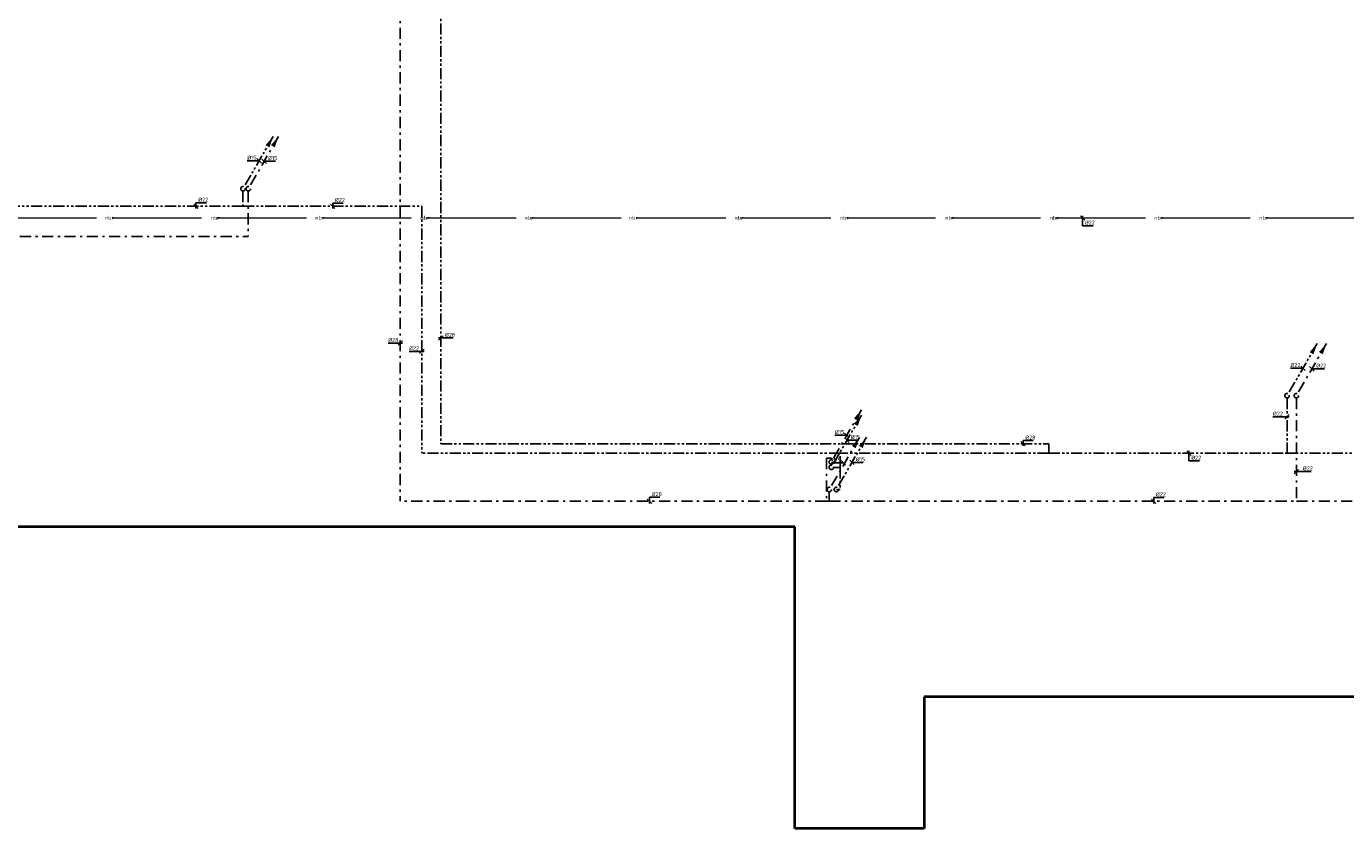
# Model space of a CAD drawing. Header units: millimetres. Extents: x -110 to 115249113, y -20 to 551969128.
# Tile 11 of 17: x 115187141 to 115216704, y 551905347 to 551923322. Entities that reach past the tile are written whole.
import ezdxf
from ezdxf.enums import TextEntityAlignment as Align

# ---------------------------------------------------------------- set-up
doc = ezdxf.new("R2010")
doc.units = ezdxf.units.MM
doc.header["$LTSCALE"] = 50
for name, pattern in [('2322109', [10, 5, -2, 1, -2]), ('2322109_a', [10, 5, -2, 1, -2]), ('2322110', [10, 5, -1, 1, -1, 1, -1]), ('2322110_a', [10, 5, -1, 1, -1, 1, -1]), ('2322120', [47, 40, -7])]:
    doc.linetypes.add(name, pattern=pattern)
doc.layers.get('0').update_dxf_attribs({"lineweight": 5})
doc.layers.add('BK Plattegrond Dak', color=253, linetype='Continuous', lineweight=40)
doc.layers.add('CAG RENVOOI STAMP', color=2, linetype='Continuous', lineweight=20)
for name, color, linetype in [('WL531---', 5, '2322109'), ('WL532---', 1, '2322110'), ('WM531---', 1, 'Continuous'), ('WM532---', 1, 'Continuous'), ('WM5327--', 1, 'Continuous')]:
    doc.layers.add(name, color=color, linetype=linetype)
doc.styles.add('DVD_VBC_Arial', font='arial.ttf')
doc.styles.add('STABICAD-018', font='ISOCP.SHX', dxfattribs={"height": 90})

# ---------------------------------------------------------------- blocks, each defined once
blk = doc.blocks.new('*U587')
at = {"linetype": '2322110'}
blk.add_hatch(color=2, dxfattribs=at).paths.add_polyline_path([(675, 1169), (593, 928), (507, 978)], flags=0)
at = {"color": 2, "linetype": '2322110_a'}
blk.add_line((675, 1169, 3000), (25, 43, 3000), dxfattribs=at)
at = {"color": 0, "linetype": '2322110'}
blk.add_line((0, 0), (0, 0, 3000), dxfattribs=at)
at = {"color": 2, "linetype": '2322110'}
blk.add_circle((0, 0, 3000), 50, dxfattribs=at)
at = {"color": 2}
for tag, p, style in [('CODE', (0, 100), 'STABICAD-018'), ('FLOORCODE', (0, 0, -50), 'STABICAD-018'), ('POSITIONCODE', (1500, 150), 'DVD_VBC_Arial'), ('SECTIONCODE', (1500, 150), 'DVD_VBC_Arial')]:
    blk.add_attdef(tag, p, '', height=1.2, dxfattribs=dict(at, style=style))
blk = doc.blocks.new('*U476')
at = {"linetype": '2322109'}
blk.add_hatch(color=2, dxfattribs=at).paths.add_polyline_path([(675, 1169), (593, 928), (507, 978)], flags=0)
at = {"color": 2, "linetype": '2322109_a'}
blk.add_line((675, 1169, 3000), (25, 43, 3000), dxfattribs=at)
at = {"color": 0, "linetype": '2322109'}
blk.add_line((0, 0), (0, 0, 3000), dxfattribs=at)
at = {"color": 2, "linetype": '2322109'}
blk.add_circle((0, 0, 3000), 50, dxfattribs=at)
at = {"color": 2}
for tag, p, style in [('CODE', (0, 100), 'STABICAD-018'), ('FLOORCODE', (0, 0, -50), 'STABICAD-018'), ('POSITIONCODE', (1500, 150), 'DVD_VBC_Arial'), ('SECTIONCODE', (1500, 150), 'DVD_VBC_Arial')]:
    blk.add_attdef(tag, p, '', height=1.2, dxfattribs=dict(at, style=style))
blk = doc.blocks.new('*U471')
at = {"linetype": '2322109'}
blk.add_hatch(color=2, dxfattribs=at).paths.add_polyline_path([(675, 1169), (593, 928), (507, 978)], flags=0)
at = {"color": 2, "linetype": '2322109_a'}
blk.add_line((675, 1169, 3000), (25, 43, 3000), dxfattribs=at)
at = {"color": 0, "linetype": '2322109'}
blk.add_line((0, 0), (0, 0, 3000), dxfattribs=at)
at = {"color": 2, "linetype": '2322109'}
blk.add_circle((0, 0, 3000), 50, dxfattribs=at)
at = {"color": 2}
for tag, p, style in [('CODE', (0, 100), 'STABICAD-018'), ('FLOORCODE', (0, 0, -50), 'STABICAD-018'), ('POSITIONCODE', (1500, 150), 'DVD_VBC_Arial'), ('SECTIONCODE', (1500, 150), 'DVD_VBC_Arial')]:
    blk.add_attdef(tag, p, '', height=1.2, dxfattribs=dict(at, style=style))
blk = doc.blocks.new('*U472')
at = {"linetype": '2322110'}
blk.add_hatch(color=2, dxfattribs=at).paths.add_polyline_path([(675, 1169), (593, 928), (507, 978)], flags=0)
at = {"color": 2, "linetype": '2322110_a'}
blk.add_line((675, 1169, 3000), (25, 43, 3000), dxfattribs=at)
at = {"color": 0, "linetype": '2322110'}
blk.add_line((0, 0), (0, 0, 3000), dxfattribs=at)
at = {"color": 2, "linetype": '2322110'}
blk.add_circle((0, 0, 3000), 50, dxfattribs=at)
at = {"color": 2}
for tag, p, style in [('CODE', (0, 100), 'STABICAD-018'), ('FLOORCODE', (0, 0, -50), 'STABICAD-018'), ('POSITIONCODE', (1500, 150), 'DVD_VBC_Arial'), ('SECTIONCODE', (1500, 150), 'DVD_VBC_Arial')]:
    blk.add_attdef(tag, p, '', height=1.2, dxfattribs=dict(at, style=style))
blk = doc.blocks.new('*U473')
at = {"color": 0, "linetype": 'Continuous'}
for p, q in [((-49, 0), (-265, 0)), ((-50, 50), (50, -50)), ((0, 0), (-49, 0))]:
    blk.add_line(p, q, dxfattribs=at)
at = {"color": 0, "linetype": 'Continuous', "style": 'STABICAD-018'}
blk.add_text('%%c15', height=90, dxfattribs=at).set_placement((-265, 25))
at = {"color": 2, "style": 'DVD_VBC_Arial'}
blk.add_attdef('CODE', (0, 0), '', height=1.2, dxfattribs=at)
blk = doc.blocks.new('*U640')
at = {"color": 0, "linetype": 'Continuous'}
for p, q in [((50, -50), (-50, 50)), ((0, 0), (37, 0)), ((37, 0), (253, 0))]:
    blk.add_line(p, q, dxfattribs=at)
at = {"color": 0, "linetype": 'Continuous', "style": 'STABICAD-018'}
blk.add_text('%%c15', height=90, dxfattribs=at).set_placement((87, 25))
at = {"layer": 'WL531---', "color": 2, "style": 'DVD_VBC_Arial'}
blk.add_attdef('CODE', (0, 0), '', height=1.2, dxfattribs=at)
blk = doc.blocks.new('*U588')
at = {"color": 0, "linetype": 'Continuous'}
for p, q in [((-51, 0), (-266, 0)), ((0, 0), (-51, 0)), ((-50, 50), (50, -50))]:
    blk.add_line(p, q, dxfattribs=at)
at = {"color": 0, "linetype": 'Continuous', "style": 'STABICAD-018'}
blk.add_text('%%c15', height=90, dxfattribs=at).set_placement((-266, 25))
at = {"color": 2, "style": 'DVD_VBC_Arial'}
blk.add_attdef('CODE', (0, 0), '', height=1.2, dxfattribs=at)
blk = doc.blocks.new('*U477')
at = {"color": 0, "linetype": 'Continuous'}
for p, q in [((50, -50), (-50, 50)), ((0, 0), (37, 0)), ((37, 0), (253, 0))]:
    blk.add_line(p, q, dxfattribs=at)
at = {"color": 0, "linetype": 'Continuous', "style": 'STABICAD-018'}
blk.add_text('%%c15', height=90, dxfattribs=at).set_placement((87, 25))
at = {"color": 2, "style": 'DVD_VBC_Arial'}
blk.add_attdef('CODE', (0, 0), '', height=1.2, dxfattribs=at)
blk = doc.blocks.new('*U377')
at = {"color": 0, "linetype": 'Continuous'}
for p, q in [((50, -50), (-50, 50)), ((0, 50), (0, -173)), ((0, -173), (235, -173))]:
    blk.add_line(p, q, dxfattribs=at)
at = {"color": 0, "linetype": 'Continuous', "style": 'STABICAD-018'}
blk.add_text('%%c22', height=90, dxfattribs=at).set_placement((50, -148))
at = {"color": 2, "style": 'DVD_VBC_Arial'}
blk.add_attdef('CODE', (0, 0), '', height=1.2, dxfattribs=at)
blk = doc.blocks.new('*U584')
at = {"color": 0, "linetype": 'Continuous'}
for p, q in [((50, -50), (-50, 50)), ((0, -50), (0, 86)), ((0, 86), (235, 86))]:
    blk.add_line(p, q, dxfattribs=at)
at = {"color": 0, "linetype": 'Continuous', "style": 'STABICAD-018'}
blk.add_text('%%c22', height=90, dxfattribs=at).set_placement((50, 111))
at = {"color": 2, "style": 'DVD_VBC_Arial'}
blk.add_attdef('CODE', (0, 0), '', height=1.2, dxfattribs=at)
blk = doc.blocks.new('*U639')
at = {"color": 0, "linetype": 'Continuous'}
for p, q in [((-51, 0), (-287, 0)), ((50, 0), (-51, 0)), ((-50, -50), (50, 50))]:
    blk.add_line(p, q, dxfattribs=at)
at = {"color": 0, "linetype": 'Continuous', "style": 'STABICAD-018'}
blk.add_text('%%c22', height=90, dxfattribs=at).set_placement((-287, 25))
at = {"layer": 'WL531---', "color": 2, "style": 'DVD_VBC_Arial'}
blk.add_attdef('CODE', (0, 0), '', height=1.2, dxfattribs=at)
blk = doc.blocks.new('*U578')
at = {"color": 0, "linetype": 'Continuous'}
for p, q in [((-50, -50), (50, 50)), ((-50, 0), (43, 0)), ((43, 0), (273, 0))]:
    blk.add_line(p, q, dxfattribs=at)
at = {"color": 0, "linetype": 'Continuous', "style": 'STABICAD-018'}
blk.add_text('%%c28', height=90, dxfattribs=at).set_placement((93, 25))
at = {"color": 2, "style": 'DVD_VBC_Arial'}
blk.add_attdef('CODE', (0, 0), '', height=1.2, dxfattribs=at)
blk = doc.blocks.new('*U597')
at = {"color": 0, "linetype": 'Continuous'}
for p, q in [((50, -50), (-50, 50)), ((0, -50), (0, 78)), ((0, 78), (235, 78))]:
    blk.add_line(p, q, dxfattribs=at)
at = {"color": 0, "linetype": 'Continuous', "style": 'STABICAD-018'}
blk.add_text('%%c22', height=90, dxfattribs=at).set_placement((50, 103))
at = {"color": 2, "style": 'DVD_VBC_Arial'}
blk.add_attdef('CODE', (0, 0), '', height=1.2, dxfattribs=at)
blk = doc.blocks.new('*U641')
at = {"color": 0, "linetype": 'Continuous'}
for p, q in [((50, -50), (-50, 50)), ((0, -50), (0, 71)), ((0, 71), (235, 71))]:
    blk.add_line(p, q, dxfattribs=at)
at = {"color": 0, "linetype": 'Continuous', "style": 'STABICAD-018'}
blk.add_text('%%c22', height=90, dxfattribs=at).set_placement((50, 96))
at = {"layer": 'WL531---', "color": 2, "style": 'DVD_VBC_Arial'}
blk.add_attdef('CODE', (0, 0), '', height=1.2, dxfattribs=at)
blk = doc.blocks.new('*U580')
at = {"linetype": '2322109'}
blk.add_hatch(color=2, dxfattribs=at).paths.add_polyline_path([(675, 1169), (593, 928), (507, 978)], flags=0)
at = {"color": 2, "linetype": '2322109_a'}
blk.add_line((675, 1169, 3000), (25, 43, 3000), dxfattribs=at)
at = {"color": 0, "linetype": '2322109'}
blk.add_line((0, 0), (0, 0, 3000), dxfattribs=at)
at = {"color": 2, "linetype": '2322109'}
blk.add_circle((0, 0, 3000), 50, dxfattribs=at)
at = {"color": 2}
for tag, p, style in [('CODE', (0, 100), 'STABICAD-018'), ('FLOORCODE', (0, 0, -50), 'STABICAD-018'), ('POSITIONCODE', (1500, 150), 'DVD_VBC_Arial'), ('SECTIONCODE', (1500, 150), 'DVD_VBC_Arial')]:
    blk.add_attdef(tag, p, '', height=1.2, dxfattribs=dict(at, style=style))
blk = doc.blocks.new('*U579')
at = {"color": 0, "linetype": 'Continuous'}
for p, q in [((50, -50), (-50, 50)), ((0, 0), (37, 0)), ((37, 0), (253, 0))]:
    blk.add_line(p, q, dxfattribs=at)
at = {"color": 0, "linetype": 'Continuous', "style": 'STABICAD-018'}
blk.add_text('%%c15', height=90, dxfattribs=at).set_placement((87, 25))
at = {"color": 2, "style": 'DVD_VBC_Arial'}
blk.add_attdef('CODE', (0, 0), '', height=1.2, dxfattribs=at)
blk = doc.blocks.new('*U633')
at = {"linetype": '2322110'}
blk.add_hatch(color=2, dxfattribs=at).paths.add_polyline_path([(675, 1169), (593, 928), (507, 978)], flags=0)
at = {"color": 2, "linetype": '2322110_a'}
blk.add_line((675, 1169, 3000), (25, 43, 3000), dxfattribs=at)
at = {"color": 0, "linetype": '2322110'}
blk.add_line((0, 0), (0, 0, 3000), dxfattribs=at)
at = {"color": 2, "linetype": '2322110'}
blk.add_circle((0, 0, 3000), 50, dxfattribs=at)
at = {"layer": 'WL531---', "color": 2}
for tag, p, style in [('CODE', (0, 100), 'STABICAD-018'), ('FLOORCODE', (0, 0, -50), 'STABICAD-018'), ('POSITIONCODE', (1500, 150), 'DVD_VBC_Arial'), ('SECTIONCODE', (1500, 150), 'DVD_VBC_Arial')]:
    blk.add_attdef(tag, p, '', height=1.2, dxfattribs=dict(at, style=style))
blk = doc.blocks.new('*U581')
at = {"linetype": '2322109'}
blk.add_hatch(color=2, dxfattribs=at).paths.add_polyline_path([(675, 1169), (593, 928), (507, 978)], flags=0)
at = {"color": 2, "linetype": '2322109_a'}
blk.add_line((675, 1169, 3000), (25, 43, 3000), dxfattribs=at)
at = {"color": 0, "linetype": '2322109'}
blk.add_line((0, 0), (0, 0, 3000), dxfattribs=at)
at = {"color": 2, "linetype": '2322109'}
blk.add_circle((0, 0, 3000), 50, dxfattribs=at)
at = {"color": 2}
for tag, p, style in [('CODE', (0, 100), 'STABICAD-018'), ('FLOORCODE', (0, 0, -50), 'STABICAD-018'), ('POSITIONCODE', (1500, 150), 'DVD_VBC_Arial'), ('SECTIONCODE', (1500, 150), 'DVD_VBC_Arial')]:
    blk.add_attdef(tag, p, '', height=1.2, dxfattribs=dict(at, style=style))
blk = doc.blocks.new('*U585')
at = {"color": 0, "linetype": 'Continuous'}
for p, q in [((50, -50), (-50, 50)), ((0, 0), (46, 0)), ((46, 0), (281, 0))]:
    blk.add_line(p, q, dxfattribs=at)
at = {"color": 0, "linetype": 'Continuous', "style": 'STABICAD-018'}
blk.add_text('%%c22', height=90, dxfattribs=at).set_placement((96, 25))
at = {"color": 2, "style": 'DVD_VBC_Arial'}
blk.add_attdef('CODE', (0, 0), '', height=1.2, dxfattribs=at)
blk = doc.blocks.new('*U635')
at = {"color": 0, "linetype": 'Continuous'}
for p, q in [((-46, 0), (-281, 0)), ((-50, 50), (50, -50)), ((0, 0), (-46, 0))]:
    blk.add_line(p, q, dxfattribs=at)
at = {"color": 0, "linetype": 'Continuous', "style": 'STABICAD-018'}
blk.add_text('%%c22', height=90, dxfattribs=at).set_placement((-281, 25))
at = {"layer": 'WL531---', "color": 2, "style": 'DVD_VBC_Arial'}
blk.add_attdef('CODE', (0, 0), '', height=1.2, dxfattribs=at)
blk = doc.blocks.new('*U636')
at = {"color": 0, "linetype": 'Continuous'}
for p, q in [((50, -50), (-50, 50)), ((0, -50), (0, 69)), ((0, 69), (230, 69))]:
    blk.add_line(p, q, dxfattribs=at)
at = {"color": 0, "linetype": 'Continuous', "style": 'STABICAD-018'}
blk.add_text('%%c28', height=90, dxfattribs=at).set_placement((50, 94))
at = {"layer": 'WL531---', "color": 2, "style": 'DVD_VBC_Arial'}
blk.add_attdef('CODE', (0, 0), '', height=1.2, dxfattribs=at)
blk = doc.blocks.new('*U582')
at = {"color": 0, "linetype": 'Continuous'}
for p, q in [((-50, -50), (50, 50)), ((-50, 0), (95, 0)), ((95, 0), (330, 0))]:
    blk.add_line(p, q, dxfattribs=at)
at = {"color": 0, "linetype": 'Continuous', "style": 'STABICAD-018'}
blk.add_text('%%c22', height=90, dxfattribs=at).set_placement((145, 25))
at = {"color": 2, "style": 'DVD_VBC_Arial'}
blk.add_attdef('CODE', (0, 0), '', height=1.2, dxfattribs=at)
blk = doc.blocks.new('*U637')
at = {"color": 0, "linetype": 'Continuous'}
for p, q in [((-81, 0), (-316, 0)), ((50, 0), (-81, 0)), ((-50, -50), (50, 50))]:
    blk.add_line(p, q, dxfattribs=at)
at = {"color": 0, "linetype": 'Continuous', "style": 'STABICAD-018'}
blk.add_text('%%c22', height=90, dxfattribs=at).set_placement((-316, 25))
at = {"layer": 'WL531---', "color": 2, "style": 'DVD_VBC_Arial'}
blk.add_attdef('CODE', (0, 0), '', height=1.2, dxfattribs=at)
blk = doc.blocks.new('*U510')
at = {"color": 0, "linetype": 'Continuous'}
for p, q in [((-41, 0), (-271, 0)), ((-50, -50), (50, 50)), ((50, 0), (-41, 0))]:
    blk.add_line(p, q, dxfattribs=at)
at = {"color": 0, "linetype": 'Continuous', "style": 'STABICAD-018'}
blk.add_text('%%c28', height=90, dxfattribs=at).set_placement((-271, 25))
at = {"color": 2, "style": 'DVD_VBC_Arial'}
blk.add_attdef('CODE', (0, 0), '', height=1.2, dxfattribs=at)
blk = doc.blocks.new('*U513')
at = {"color": 0, "linetype": 'Continuous'}
for p, q in [((50, -50), (-50, 50)), ((0, -50), (0, 93)), ((0, 93), (230, 93))]:
    blk.add_line(p, q, dxfattribs=at)
at = {"color": 0, "linetype": 'Continuous', "style": 'STABICAD-018'}
blk.add_text('%%c28', height=90, dxfattribs=at).set_placement((50, 118))
at = {"color": 2, "style": 'DVD_VBC_Arial'}
blk.add_attdef('CODE', (0, 0), '', height=1.2, dxfattribs=at)
blk = doc.blocks.new('*U634')
at = {"color": 0, "linetype": 'Continuous'}
for p, q in [((50, -50), (-50, 50)), ((0, 50), (0, -170)), ((0, -170), (235, -170))]:
    blk.add_line(p, q, dxfattribs=at)
at = {"color": 0, "linetype": 'Continuous', "style": 'STABICAD-018'}
blk.add_text('%%c22', height=90, dxfattribs=at).set_placement((50, -145))
at = {"layer": 'WL531---', "color": 2, "style": 'DVD_VBC_Arial'}
blk.add_attdef('CODE', (0, 0), '', height=1.2, dxfattribs=at)

msp = doc.modelspace()

# ---------------------------------------------------------------- linework, layer by layer
at = {"layer": 'BK Plattegrond Dak'}
for p, q in [((115204358, 551912111), (115165932, 551912109)), ((115204358, 551905347), (115204358, 551912111)), ((115207258, 551908297), (115207258, 551905347)), ((115221657, 551908297), (115207258, 551908297)), ((115207258, 551905347), (115204358, 551905347))]:
    msp.add_line(p, q, dxfattribs=at)
at = {"layer": 'CAG RENVOOI STAMP', "color": 4, "linetype": '2322120'}
msp.add_line((115177316, 551919029), (115224225, 551919029), dxfattribs=at)
at = {"layer": 'WL531---', "linetype": '2322109'}
for p, q in [((115195520, 551924293), (115195520, 551912682)), ((115192115, 551919634), (115192115, 551918616)), ((115180495, 551918616), (115192115, 551918616)), ((115215601, 551914999), (115215601, 551912682)), ((115205180, 551913648), (115205068, 551913648)), ((115205068, 551913648), (115205068, 551912682)), ((115205180, 551913612), (115205180, 551913648)), ((115205134, 551912895), (115205134, 551912682)), ((115197017, 551912682), (115195520, 551912682)), ((115205068, 551912682), (115197017, 551912682)), ((115205068, 551912682), (115205134, 551912682)), ((115205134, 551912682), (115215601, 551912682)), ((115215601, 551912682), (115219569, 551912682))]:
    msp.add_line(p, q, dxfattribs=at)
at = {"layer": 'WL532---', "linetype": '2322110'}
for p, q in [((115196429, 551926389), (115196429, 551913971)), ((115191995, 551919634), (115191995, 551919292)), ((115191995, 551919292), (115170350, 551919292)), ((115191995, 551919292), (115196003, 551919292)), ((115196003, 551919292), (115196003, 551913759)), ((115215392, 551914997), (115215392, 551913759)), ((115205379, 551913759), (115196003, 551913759)), ((115196429, 551913971), (115210051, 551913971)), ((115210051, 551913759), (115205379, 551913759)), ((115210051, 551913971), (115210051, 551913759)), ((115210051, 551913759), (115215392, 551913759)), ((115215392, 551913759), (115219368, 551913759)), ((115205379, 551913442), (115205379, 551912946)), ((115205292, 551912946), (115205379, 551912946))]:
    msp.add_line(p, q, dxfattribs=at)
at = {"layer": 'WL532---', "linetype": '2322109'}
for p, q in [((115205379, 551913442), (115205379, 551913759)), ((115205230, 551913442), (115205379, 551913442))]:
    msp.add_line(p, q, dxfattribs=at)

# ---------------------------------------------------------------- block references
at = {"layer": 'WL531---', "linetype": '2322109'}
for name, p in [('*U476', (115192115, 551919684)), ('*U581', (115215601, 551915049)), ('*U471', (115205180, 551913562)), ('*U580', (115205134, 551912945))]:
    msp.add_blockref(name, p, dxfattribs=at)
at = {"layer": 'WL532---', "linetype": '2322110'}
for name, p in [('*U587', (115191995, 551919684)), ('*U633', (115215392, 551915047)), ('*U472', (115205180, 551913442)), ('*U472', (115205292, 551912946))]:
    msp.add_blockref(name, p, dxfattribs=at)
at = {"layer": 'WM531---', "linetype": 'Continuous'}
for name, p in [('*U477', (115192470, 551920300)), ('*U377', (115210810, 551919029)), ('*U510', (115195520, 551916226)), ('*U585', (115215948, 551915650)), ('*U473', (115205526, 551914161)), ('*U473', (115205450, 551913544)), ('*U582', (115215601, 551913347)), ('*U513', (115201104, 551912682)), ('*U584', (115212404, 551912682))]:
    msp.add_blockref(name, p, dxfattribs=at)
at = {"layer": 'WM532---', "linetype": 'Continuous'}
for name, p in [('*U588', (115192357, 551920310)), ('*U597', (115190942, 551919292)), ('*U641', (115194006, 551919292)), ('*U578', (115196429, 551916341, 182)), ('*U639', (115196003, 551916041)), ('*U637', (115215392, 551914575)), ('*U640', (115205531, 551914050)), ('*U636', (115209475, 551913971)), ('*U634', (115213194, 551913759)), ('*U579', (115205643, 551913554))]:
    msp.add_blockref(name, p, dxfattribs=at)
at = {"layer": 'WM5327--', "linetype": 'Continuous'}
msp.add_blockref('*U635', (115215747, 551915662), dxfattribs=at)

# ---------------------------------------------------------------- texts
at = {"layer": 'CAG RENVOOI STAMP', "color": 2, "style": 'STABICAD-018'}
for p in [(115189005, 551919035), (115191378, 551919035), (115193719, 551919035), (115196074, 551919035), (115198406, 551919035), (115200746, 551919035), (115203111, 551919035), (115205475, 551919035), (115207836, 551919035), (115210177, 551919035), (115212518, 551919035), (115214872, 551919035)]:
    msp.add_text('nbr', height=90, dxfattribs=at).set_placement(p, align=Align.MIDDLE_CENTER)

doc.saveas('drawing.dxf')
